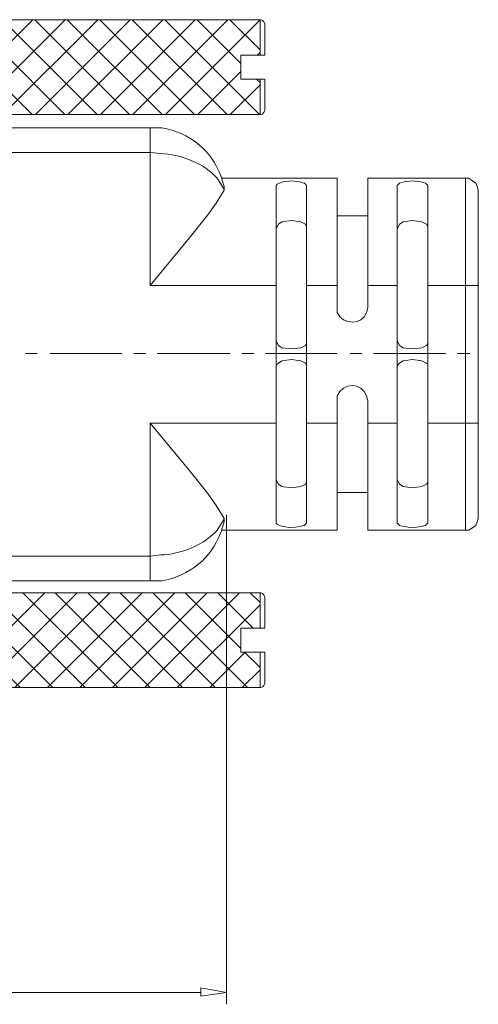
# Model space of a CAD drawing. Header units: millimetres. Extents: x -11 to 661, y -103 to 290.
# Tile 7 of 14: x 500 to 516, y -101 to -67. Entities that reach past the tile are written whole.
import ezdxf

# ---------------------------------------------------------------- set-up
doc = ezdxf.new("R2010")
doc.units = ezdxf.units.MM
doc.header["$LTSCALE"] = 23.749
doc.layers.get('0').update_dxf_attribs({"linetype": 'CONTINUOUS'})
doc.layers.add('HATCH', color=7, linetype='CONTINUOUS')
pattern_1 = [(45, (-23.28396, 1.88976), (-0.561266, 0.561266), []), (135, (-23.28396, 1.88976), (-0.561266, -0.561266), [])]

msp = doc.modelspace()

# ---------------------------------------------------------------- hatches: boundary and pattern name
at = {"layer": 'HATCH', "lineweight": 0}
h = msp.add_hatch(dxfattribs=at)
h.set_pattern_fill('ANSI37', color=256, scale=0.25, angle=180)
h.set_pattern_definition(pattern_1)
h.paths.add_polyline_path([(497.159, -66.62), (505.287, -66.62), (505.287, -69.896), (497.159, -69.896)])
h.paths.add_polyline_path([(508.756, -66.62), (508.756, -67.846), (508.098, -67.846), (508.098, -67.908), (508.098, -68.093), (508.098, -68.422), (508.098, -68.607), (508.098, -68.669), (508.756, -68.669), (508.756, -69.896), (505.287, -69.896), (505.287, -66.62), (508.756, -66.62)])
h = msp.add_hatch(dxfattribs=at)
h.set_pattern_fill('ANSI37', color=256, scale=0.25, angle=180)
h.set_pattern_definition(pattern_1)
h.paths.add_polyline_path([(497.159, -89.688), (505.287, -89.688), (505.287, -86.411), (497.159, -86.411)])
h.paths.add_polyline_path([(508.756, -89.688), (508.756, -88.461), (508.098, -88.461), (508.098, -88.399), (508.098, -88.214), (508.098, -87.885), (508.098, -87.7), (508.098, -87.638), (508.756, -87.638), (508.756, -86.411), (505.287, -86.411), (505.287, -89.688), (508.756, -89.688)])

# ---------------------------------------------------------------- linework, layer by layer
at = {"color": 0, "linetype": 'Continuous', "lineweight": 0}
for p, q in [((497.159, -66.62), (508.756, -66.62)), ((508.921, -67.846), (508.098, -67.846)), ((508.098, -67.908), (508.098, -67.846)), ((508.098, -68.093), (508.098, -67.908)), ((508.098, -68.422), (508.098, -68.093)), ((508.098, -68.607), (508.098, -68.422)), ((508.098, -68.607), (508.098, -68.669)), ((508.921, -68.669), (508.098, -68.669)), ((508.756, -69.896), (497.159, -69.896)), ((508.756, -86.411), (497.159, -86.411)), ((508.921, -87.638), (508.098, -87.638)), ((508.098, -87.7), (508.098, -87.638)), ((508.098, -87.7), (508.098, -87.885)), ((508.098, -87.885), (508.098, -88.214)), ((508.098, -88.214), (508.098, -88.399)), ((508.098, -88.399), (508.098, -88.461)), ((508.921, -88.461), (508.098, -88.461)), ((497.159, -89.688), (508.756, -89.688))]:
    msp.add_line(p, q, dxfattribs=at)
at = {"lineweight": 0}
for p, q in [((508.756, -66.62), (508.756, -67.846)), ((508.92, -66.776), (508.92, -67.846)), ((508.756, -68.669), (508.756, -69.896)), ((508.92, -69.74), (508.92, -68.669)), ((508.756, -87.638), (508.756, -86.411)), ((508.92, -86.568), (508.92, -87.638)), ((508.756, -89.688), (508.756, -88.461)), ((508.92, -89.531), (508.92, -88.461))]:
    msp.add_line(p, q, dxfattribs=at)
at = {"color": 0, "lineweight": 0}
for points in [[(497.159, -70.351), (504.962, -70.351)], [(504.962, -70.351), (504.962, -75.797)], [(484.073, -71.204), (504.962, -71.204)], [(507.441, -72.098), (511.424, -72.098)], [(507.522, -72.505), (507.481, -72.423)], [(507.522, -72.383), (507.522, -72.505)], [(509.31, -72.342), (509.351, -72.301), (509.432, -72.261), (509.554, -72.22), (509.839, -72.18), (510.123, -72.22), (510.286, -72.261), (510.326, -72.301), (510.367, -72.342)], [(509.31, -72.342), (509.31, -84.006)], [(510.367, -72.342), (510.367, -84.006)], [(511.424, -72.098), (511.424, -76.569)], [(512.48, -72.098), (512.48, -76.569)], [(512.48, -72.098), (515.853, -72.098)], [(513.496, -72.342), (513.537, -72.301), (513.577, -72.261), (513.74, -72.22), (514.025, -72.18), (514.309, -72.22), (514.472, -72.261), (514.512, -72.301), (514.553, -72.342)], [(513.496, -72.342), (513.496, -84.006)], [(514.553, -72.342), (514.553, -84.006)], [(515.853, -72.098), (515.853, -84.25)], [(516.3, -72.505), (516.26, -72.383), (516.219, -72.261), (516.097, -72.18), (515.975, -72.098), (515.853, -72.098)], [(507.522, -72.505), (507.238, -72.952), (506.953, -73.358), (506.303, -74.171), (504.962, -75.797)], [(516.3, -72.505), (516.3, -83.843)], [(511.424, -73.399), (512.48, -73.399)], [(510.367, -73.846), (510.367, -73.765), (510.326, -73.683), (510.164, -73.602), (509.839, -73.561), (509.513, -73.602), (509.392, -73.683), (509.351, -73.765), (509.31, -73.846)], [(514.553, -73.846), (514.553, -73.765), (514.512, -73.683), (514.35, -73.602), (514.025, -73.561), (513.699, -73.602), (513.577, -73.683), (513.537, -73.765), (513.496, -73.846)], [(504.962, -75.797), (509.31, -75.797)], [(510.367, -75.797), (511.424, -75.797)], [(512.48, -75.797), (513.496, -75.797)], [(516.3, -75.797), (514.553, -75.797)], [(509.31, -77.707), (509.351, -77.788), (509.392, -77.869), (509.513, -77.95), (509.839, -77.991), (510.164, -77.95), (510.326, -77.869), (510.367, -77.788), (510.367, -77.707)], [(513.496, -77.707), (513.537, -77.788), (513.577, -77.869), (513.699, -77.95), (514.025, -77.991), (514.35, -77.95), (514.512, -77.869), (514.553, -77.788), (514.553, -77.707)], [(510.367, -78.601), (510.367, -78.519), (510.326, -78.479), (510.164, -78.397), (509.839, -78.357), (509.513, -78.397), (509.392, -78.479), (509.351, -78.519), (509.31, -78.601)], [(514.553, -78.601), (514.553, -78.519), (514.512, -78.479), (514.35, -78.397), (514.025, -78.357), (513.699, -78.397), (513.577, -78.479), (513.537, -78.519), (513.496, -78.601)], [(511.424, -84.25), (511.424, -79.779)], [(512.48, -84.25), (512.48, -79.779)], [(504.962, -80.551), (509.31, -80.551)], [(504.962, -80.551), (504.962, -85.997)], [(504.962, -80.551), (506.303, -82.177), (506.953, -82.99), (507.238, -83.396), (507.522, -83.843)], [(510.367, -80.551), (511.424, -80.551)], [(512.48, -80.551), (513.496, -80.551)], [(516.3, -80.551), (514.553, -80.551)], [(509.31, -82.502), (509.351, -82.583), (509.392, -82.665), (509.513, -82.746), (509.839, -82.787), (510.164, -82.746), (510.326, -82.665), (510.367, -82.583), (510.367, -82.502)], [(513.496, -82.502), (513.537, -82.583), (513.577, -82.665), (513.699, -82.746), (514.025, -82.787), (514.35, -82.746), (514.512, -82.665), (514.553, -82.583), (514.553, -82.502)], [(511.424, -82.949), (512.48, -82.949)], [(507.481, -83.925), (507.522, -83.843)], [(507.522, -83.843), (507.522, -83.965)], [(507.603, -83.721), (507.603, -100.628)], [(515.853, -84.25), (515.975, -84.25), (516.097, -84.168), (516.219, -84.087), (516.26, -83.965), (516.3, -83.843)], [(507.441, -84.25), (511.424, -84.25)], [(507.603, -84.25), (507.603, -100.628)], [(510.367, -84.006), (510.326, -84.046), (510.286, -84.087), (510.123, -84.128), (509.839, -84.168), (509.554, -84.128), (509.432, -84.087), (509.351, -84.046), (509.31, -84.006)], [(512.48, -84.25), (515.853, -84.25)], [(514.553, -84.006), (514.512, -84.046), (514.472, -84.087), (514.309, -84.128), (514.025, -84.168), (513.74, -84.128), (513.577, -84.087), (513.537, -84.046), (513.496, -84.006)], [(484.073, -85.144), (504.962, -85.144)], [(497.159, -85.997), (504.962, -85.997)], [(484.967, -100.221), (506.709, -100.221)]]:
    msp.add_lwpolyline(points, dxfattribs=at)
at = {"color": 1, "lineweight": 0}
for points in [[(500.654, -78.154), (501.06, -78.154)], [(501.507, -78.154), (503.986, -78.154)], [(504.393, -78.154), (504.799, -78.154)], [(505.206, -78.154), (507.725, -78.154)], [(508.132, -78.154), (508.538, -78.154)], [(508.945, -78.154), (511.424, -78.154)], [(511.871, -78.154), (512.277, -78.154)], [(512.683, -78.154), (515.162, -78.154)], [(515.569, -78.154), (516.016, -78.154)]]:
    msp.add_lwpolyline(points, dxfattribs=at)
at = {"color": 0, "lineweight": 0}
msp.add_lwpolyline([(506.709, -100.343), (506.709, -100.059), (507.603, -100.221)], close=True, dxfattribs=at)
at = {"color": 0, "linetype": 'Continuous', "lineweight": 0}
for points in [[(508.92, -66.776), (508.918, -66.734), (508.9, -66.694), (508.839, -66.636), (508.798, -66.62), (508.756, -66.62)], [(508.92, -69.74), (508.918, -69.782), (508.9, -69.822), (508.839, -69.879), (508.798, -69.896), (508.756, -69.896)], [(508.92, -86.568), (508.918, -86.526), (508.9, -86.486), (508.839, -86.428), (508.798, -86.411), (508.756, -86.411)], [(508.92, -89.531), (508.918, -89.573), (508.9, -89.613), (508.839, -89.671), (508.798, -89.688), (508.756, -89.688)]]:
    msp.add_open_spline(points, degree=3, knots=[0, 0, 0, 0, 0.5, 0.5, 1, 1, 1, 1], dxfattribs=at)
at = {"color": 0, "lineweight": 0}
for points in [[(507.522, -72.383), (507.522, -72.383), (507.4, -72.017), (507.4, -72.017), (507.075, -71.123), (506.303, -70.513), (505.368, -70.351), (505.368, -70.351), (504.962, -70.351), (504.962, -70.351)], [(504.962, -71.204), (504.962, -71.204), (505.328, -71.245), (505.328, -71.245), (505.978, -71.245), (506.872, -71.611), (507.278, -72.098), (507.278, -72.098), (507.481, -72.423), (507.481, -72.423)], [(511.424, -76.569), (511.424, -76.569), (511.424, -76.731), (511.424, -76.731), (511.627, -77.178), (512.277, -77.178), (512.44, -76.731), (512.44, -76.731), (512.48, -76.569), (512.48, -76.569)], [(512.48, -79.779), (512.48, -79.779), (512.44, -79.617), (512.44, -79.617), (512.277, -79.129), (511.627, -79.129), (511.424, -79.617), (511.424, -79.617), (511.424, -79.779), (511.424, -79.779)], [(507.481, -83.925), (507.481, -83.925), (507.278, -84.25), (507.278, -84.25), (506.872, -84.737), (505.978, -85.103), (505.328, -85.103), (505.328, -85.103), (504.962, -85.144), (504.962, -85.144)], [(504.962, -85.997), (504.962, -85.997), (505.368, -85.997), (505.368, -85.997), (506.303, -85.835), (507.075, -85.225), (507.4, -84.331), (507.4, -84.331), (507.522, -83.965), (507.522, -83.965)]]:
    msp.add_open_spline(points, degree=3, knots=[0, 0, 0, 0, 1, 1, 1, 2, 2, 2, 3, 3, 3, 3], dxfattribs=at)

doc.saveas('drawing.dxf')
